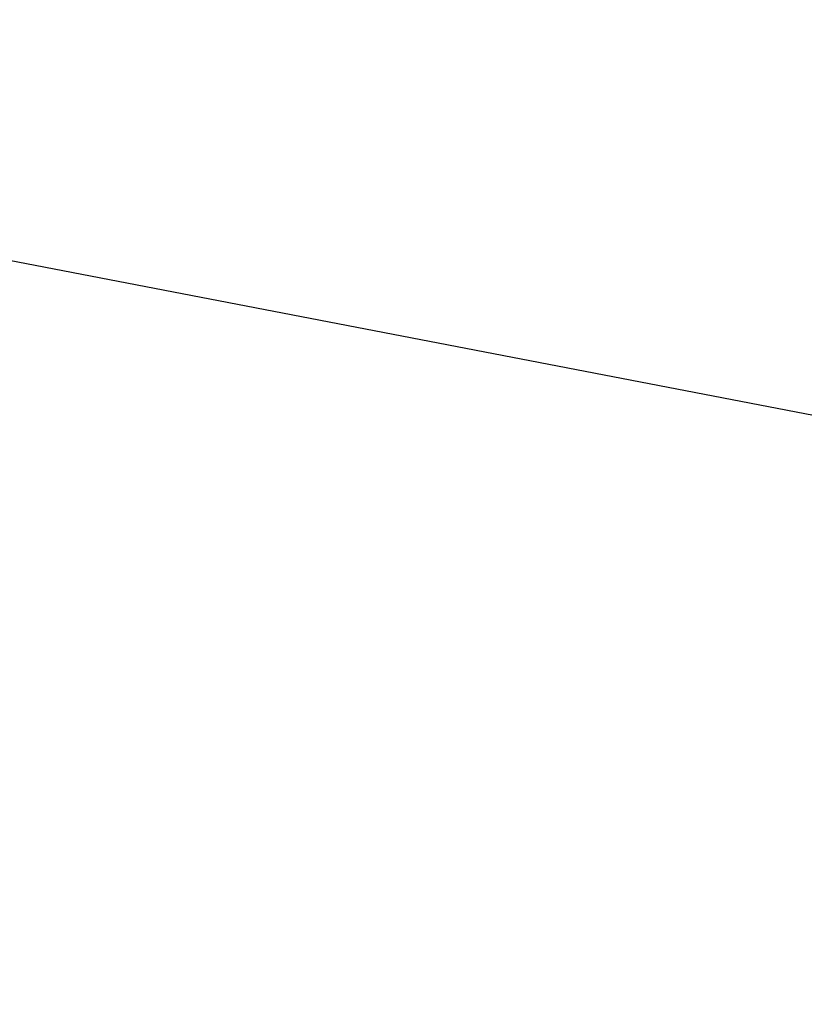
# Model space of a CAD drawing. Header units: metres. Extents: x 32353251 to 32353583, y 5707748 to 5708004.
# Tile 7 of 164: x 32353314 to 32353336, y 5707833 to 5707861. Entities that reach past the tile are written whole.
import ezdxf

# ---------------------------------------------------------------- set-up
doc = ezdxf.new("R2010")
doc.units = ezdxf.units.M
doc.header["$LTSCALE"] = 0.75
doc.layers.get('0').update_dxf_attribs({"linetype": 'CONTINUOUS'})
doc.layers.get('DEFPOINTS').update_dxf_attribs({"linetype": 'CONTINUOUS'})
doc.layers.add('10414943$0$ST-Mischfläche-Sol', color=7, linetype='CONTINUOUS', lineweight=0, true_color=0x636466)

# ---------------------------------------------------------------- blocks, each defined once
blk = doc.blocks.new('19-A2-A0')
at = {"layer": 'DEFPOINTS'}
blk.add_lwpolyline([(-489.15, -204.65), (489.15, -204.65), (489.15, 204.65), (-489.15, 204.65)], close=True, dxfattribs=at)
blk = doc.blocks.new('10414943')
at = {"layer": '10414943$0$ST-Mischfläche-Sol'}
h = blk.add_hatch(dxfattribs=at)
h.set_pattern_fill('AR-HBONE', color=256, scale=0.0042, angle=170)
h.set_pattern_definition([(215, (0, 0), (-0.1047920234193, -0.5943050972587), [1.28016, -0.42672]), (305, (-0.34955, -0.24476), (-0.1047920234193, -0.5943050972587), [1.28016, -0.42672])])
edge = h.paths.add_edge_path()
edge.add_line((32353333.407, 5707899.31), (32353335.24, 5707908.862))
edge.add_line((32353335.24, 5707908.862), (32353407.152, 5707895.034))
edge.add_line((32353407.152, 5707895.034), (32353413.706, 5707897.337))
edge.add_line((32353413.706, 5707897.337), (32353481.818, 5707884.239))
edge.add_line((32353481.818, 5707884.239), (32353497.176, 5707881.286))
edge.add_line((32353497.176, 5707881.286), (32353499.704, 5707880.189))
edge.add_line((32353499.704, 5707880.189), (32353502.939, 5707877.836))
edge.add_line((32353502.939, 5707877.836), (32353505.467, 5707876.739))
edge.add_line((32353505.467, 5707876.739), (32353517.005, 5707874.52))
edge.add_line((32353517.005, 5707874.52), (32353517.645, 5707870.615))
edge.add_line((32353517.645, 5707870.615), (32353516.663, 5707870.803))
edge.add_line((32353516.663, 5707870.803), (32353515.44, 5707864.419))
edge.add_line((32353515.44, 5707864.419), (32353479.337, 5707871.339))
edge.add_line((32353479.337, 5707871.339), (32353468.359, 5707873.443))
edge.add_line((32353468.359, 5707873.443), (32353468.779, 5707869.425))
edge.add_arc((32353471.762, 5707869.736), 3, 185.9559, 259.1498)
edge.add_line((32353471.198, 5707866.79), (32353499.612, 5707861.344))
edge.add_line((32353499.612, 5707861.344), (32353497.736, 5707858.394))
edge.add_line((32353497.736, 5707858.394), (32353462.939, 5707865.064))
edge.add_arc((32353461.81, 5707859.171), 6, 79.1498, 96.1372)
edge.add_line((32353461.168, 5707865.137), (32353452.41, 5707864.195))
edge.add_arc((32353451.769, 5707870.161), 6, 259.1149, 276.1372, ccw=False)
edge.add_line((32353450.636, 5707864.269), (32353424.341, 5707869.325))
edge.add_arc((32353425.474, 5707875.217), 6, 242.0483, 259.1149, ccw=False)
edge.add_line((32353422.662, 5707869.917), (32353415, 5707873.982))
edge.add_arc((32353412.188, 5707868.682), 6, 62.0483, 79.1497)
edge.add_line((32353413.318, 5707874.575), (32353366.067, 5707883.631))
edge.add_line((32353366.067, 5707883.631), (32353365.06, 5707886.87))
edge.add_line((32353365.06, 5707886.87), (32353331.246, 5707893.373))
edge.add_line((32353331.246, 5707893.373), (32353331.861, 5707896.566))
edge.add_line((32353331.861, 5707896.566), (32353338.356, 5707895.321))
edge.add_line((32353338.356, 5707895.321), (32353340.491, 5707897.948))
edge.add_line((32353340.491, 5707897.948), (32353344.413, 5707897.2))
edge.add_line((32353344.413, 5707897.2), (32353345.428, 5707893.961))
edge.add_line((32353345.428, 5707893.961), (32353351.009, 5707892.888))
edge.add_line((32353351.009, 5707892.888), (32353351.574, 5707895.828))
edge.add_line((32353351.574, 5707895.828), (32353371.217, 5707892.063))
edge.add_line((32353371.217, 5707892.063), (32353370.648, 5707889.105))
edge.add_line((32353370.648, 5707889.105), (32353371.654, 5707885.87))
edge.add_line((32353371.654, 5707885.87), (32353406.652, 5707879.162))
edge.add_arc((32353407.216, 5707882.11), 3.001, 259.1591, 333.481)
edge.add_line((32353409.902, 5707880.769), (32353411.749, 5707884.294))
edge.add_line((32353411.749, 5707884.294), (32353333.407, 5707899.31))

msp = doc.modelspace()

# ---------------------------------------------------------------- block references
at = {"xscale": 0.25, "yscale": 0.25, "zscale": 0.25, "rotation": 349.0867958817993}
msp.add_blockref('19-A2-A0', (32353428.528, 5707884.314), dxfattribs=at)
msp.add_blockref('10414943', (0, 0))

doc.saveas('drawing.dxf')
